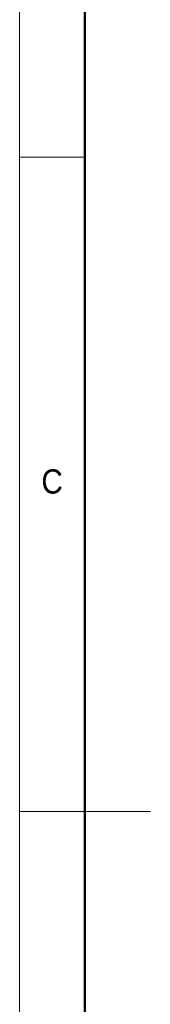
# Model space of a CAD drawing. Header units: millimetres. Extents: x 75 to 6266, y 75 to 4380.
# Tile 4 of 24: x 75 to 225, y 2006 to 3135. Entities that reach past the tile are written whole.
import ezdxf

# ---------------------------------------------------------------- set-up
doc = ezdxf.new("R2010")
doc.units = ezdxf.units.MM
doc.header["$LTSCALE"] = 15
doc.styles.add('SLDTEXTSTYLE1', font='GOTHIC.TTF', dxfattribs={"width": 0.913})

msp = doc.modelspace()

# ---------------------------------------------------------------- linework, layer by layer
at = {"color": 7, "linetype": 'Continuous', "lineweight": 18}
for p, q in [((75, 4380), (75, 75)), ((150, 4305), (150, 150)), ((75, 2977.5), (150, 2977.5)), ((75, 2227.5), (225, 2227.5))]:
    msp.add_line(p, q, dxfattribs=at)
at = {"color": 7, "linetype": 'Continuous', "lineweight": 50}
msp.add_line((150, 4305), (150, 150), dxfattribs=at)

# ---------------------------------------------------------------- texts
at = {"color": 7, "linetype": 'Continuous', "lineweight": 0, "insert": (100, 2619.694599), "char_height": 27.78125, "attachment_point": 1, "style": 'SLDTEXTSTYLE1'}
msp.add_mtext('C', dxfattribs=at)

doc.saveas('drawing.dxf')
